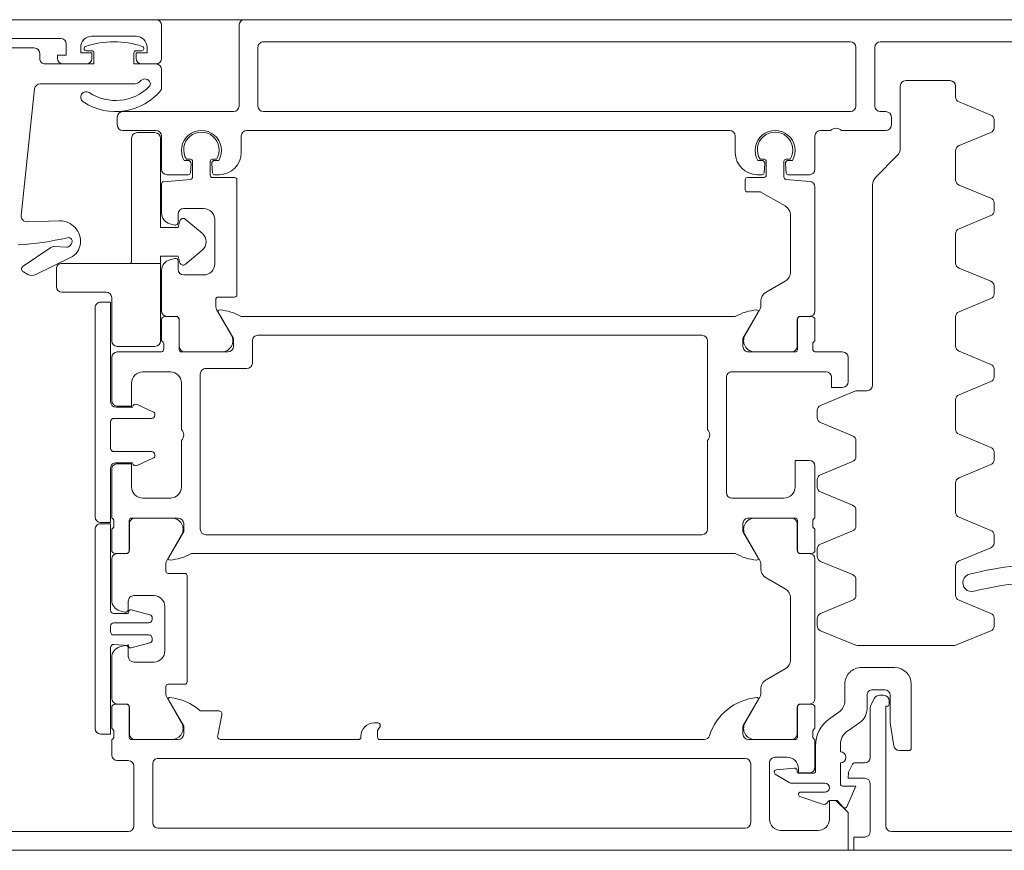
# Model space of a CAD drawing. Header units: centimetres. Extents: x -1631 to 21770, y -8842 to 3590.
# Tile 89 of 142: x 344 to 353, y 1664 to 1672. Entities that reach past the tile are written whole.
import ezdxf

# ---------------------------------------------------------------- set-up
doc = ezdxf.new("R2010")
doc.units = ezdxf.units.CM
doc.layers.add('A-DETL-GENF', color=92, linetype='Continuous', lineweight=9)
doc.layers.add('A-DOOR', color=31, linetype='Continuous', lineweight=13)

# ---------------------------------------------------------------- blocks, each defined once
blk = doc.blocks.new('Schueco_FWS_ADS-75-SimplySmart_inw_Family-02 - FWS SI insert unit 90-2368395-6_piętro IV __13_80 m_ - stan projektowany')
at = {"layer": 'A-DETL-GENF'}
for p, q in [((-75.5, 6.6), (75.5, 6.6)), ((74.6, -0.9), (-74.6, -0.9))]:
    blk.add_line(p, q, dxfattribs=at)
at = {"layer": 'A-DOOR'}
for p, q in [((59.4, 6.43), (61.71, 6.43)), ((61.9, 6), (61.9, 6.43)), ((62.37, 6.42), (62.71, 6.42)), ((68.6, 6.43), (69.89, 6.43)), ((62.81, 6.32), (62.81, 5.81)), ((62.98, 5.82), (62.98, 6.35)), ((63.03, 6.4), (68.33, 6.4)), ((68.38, 6.35), (68.38, 5.82)), ((68.55, 5.84), (68.55, 6.38)), ((62.5363, 6.1139), (62.3328, 6.1836)), ((62.31, 6.075), (62.5299, 6.075)), ((62.17, 6), (62.17, 5.81)), ((62.606, 5.995), (62.31, 5.995)), ((62.7584, 5.9112), (62.6319, 5.9878)), ((62.395, 5.6562), (62.395, 5.885)), ((62.415, 5.905), (62.542, 5.905)), ((62.562, 5.885), (62.562, 5.8781)), ((62.5839, 5.8582), (62.75, 5.8742)), ((61.95, 5.81), (62.0419, 5.81)), ((62.4, 5.85), (62.4, 5.6)), ((68.7, 5.79), (68.6, 5.79)), ((61.6374, 5.7), (61.55, 5.7)), ((61.9, 5.312), (61.9, 5.76)), ((62.17, 5.71), (62.17, 5.6461)), ((62.76, 5.76), (62.65, 5.76)), ((68.33, 5.77), (63.03, 5.77)), ((68.75, 5.6), (68.75, 5.74)), ((61.53, 5.68), (61.53, 5.1)), ((62.106, 5.5233), (61.994, 5.4448)), ((62.42, 5.5717), (62.42, 5.5283)), ((62.559, 5.31), (62.559, 5.58)), ((62.56, 5.549), (62.56, 5.309)), ((62.579, 5.6), (63, 5.6)), ((62.9443, 5.599), (62.61, 5.599)), ((63.4, 5.6), (66.33, 5.6)), ((66.5, 5.57), (66.5, 5.58)), ((66.52, 5.6), (67.7636, 5.6)), ((67.7931, 5.5643), (67.7564, 5.3757)), ((68.15, 5.6), (68.571, 5.6)), ((68.2057, 5.599), (68.54, 5.599)), ((68.59, 5.549), (68.59, 5.309)), ((68.591, 5.58), (68.591, 5.31)), ((68.73, 5.5283), (68.73, 5.5717)), ((62.4, 5.5), (62.4, 5.31)), ((62.8967, 5.2165), (63.0309, 5.449)), ((66.345, 5.45), (66.38, 5.45)), ((68.2533, 5.2165), (68.119, 5.449)), ((68.75, 5.31), (68.75, 5.5)), ((68.9, 5.5007), (68.9, 3.7007)), ((62.1833, 5.3518), (62.2671, 5.4104)), ((67.7859, 5.34), (67.95, 5.34)), ((61.73, 5.28), (61.73, 5.25)), ((61.863, 5.2273), (61.8945, 5.2893)), ((61.93, 5.3219), (61.93, 5.2)), ((62.13, 5.1), (62.13, 5.2494)), ((62.43, 5.28), (62.529, 5.28)), ((62.53, 5.279), (62.45, 5.279)), ((68.62, 5.279), (68.7, 5.279)), ((68.621, 5.28), (68.72, 5.28)), ((61.78, 5.2), (61.8184, 5.2)), ((62.4, 5.229), (62.4, 3.971)), ((62.89, 5.1469), (62.89, 5.1915)), ((68.26, 5.12), (68.26, 5.1915)), ((68.75, 5.229), (68.75, 4.8593)), ((61.88, 5.15), (61.77, 5.15)), ((68.07, 4.12), (68.07, 5.08)), ((68.09, 5.1), (68.24, 5.1)), ((62.67, 4.9621), (62.84, 5.0602)), ((61.68, 4.95), (61.98, 4.95)), ((68.55, 4.9), (68.37, 4.9)), ((62.62, 4.3245), (62.62, 4.8755)), ((68.6, 4.775), (68.6, 4.85)), ((61.1208, 4.7462), (60.8109, 4.6178)), ((62.0201, 4.75), (61.1399, 4.75)), ((62.3491, 4.6178), (62.0392, 4.7462)), ((68.27, 4.8), (68.27, 4.4)), ((68.4065, 4.7279), (68.574, 4.7728)), ((68.6759, 4.7628), (68.6315, 4.7509)), ((68.3843, 4.6857), (68.3843, 4.6989)), ((68.73, 4.6557), (68.4143, 4.6557)), ((68.76, 4.5757), (68.76, 4.6257)), ((60.7804, 4.5022), (60.7804, 4.5778)), ((62.38, 4.5084), (62.38, 4.5716)), ((68.4143, 4.5457), (68.73, 4.5457)), ((60.8109, 4.4622), (61.0991, 4.3428)), ((62.0609, 4.3428), (62.3491, 4.4622)), ((68.3843, 4.5024), (68.3843, 4.5157)), ((68.574, 4.4285), (68.4065, 4.4734)), ((68.6315, 4.4491), (68.6759, 4.4372)), ((68.6, 4.35), (68.6, 4.425)), ((61.13, 4.2966), (61.13, 4.0334)), ((62.03, 4.1567), (62.03, 4.2966)), ((68.37, 4.3), (68.55, 4.3)), ((68.75, 4.3407), (68.75, 3.971)), ((62.84, 4.1398), (62.67, 4.2379)), ((62.3491, 3.9911), (62.0609, 4.1105)), ((68.24, 4.1), (68.09, 4.1)), ((62.89, 4.0085), (62.89, 4.0531)), ((68.26, 4.0085), (68.26, 4.08)), ((61.0991, 3.9872), (60.8109, 3.8678)), ((62.38, 3.8818), (62.38, 3.9449)), ((62.529, 3.92), (62.43, 3.92)), ((62.45, 3.921), (62.53, 3.921)), ((63.0309, 3.751), (62.8967, 3.9835)), ((68.03, 3.92), (63.12, 3.92)), ((68.119, 3.751), (68.2533, 3.9835)), ((68.7, 3.921), (68.62, 3.921)), ((68.72, 3.92), (68.621, 3.92)), ((60.7804, 3.7522), (60.7804, 3.8278)), ((62.0609, 3.7162), (62.3491, 3.8356)), ((62.4, 3.89), (62.4, 3.7)), ((62.559, 3.62), (62.559, 3.89)), ((62.56, 3.891), (62.56, 3.651)), ((68.59, 3.891), (68.59, 3.651)), ((68.591, 3.89), (68.591, 3.62)), ((68.75, 3.7), (68.75, 3.89)), ((63.42, 3.75), (67.9, 3.75)), ((60.8109, 3.7122), (61.0991, 3.5928)), ((62.03, 3.53), (62.03, 3.67)), ((62.42, 3.6717), (62.42, 3.6283)), ((63.37, 2.9), (63.37, 3.7)), ((67.95, 3.7), (67.95, 2.3)), ((68.73, 3.6283), (68.73, 3.6717)), ((62.4, 3.6), (62.4, 3.13)), ((63, 3.6), (62.579, 3.6)), ((62.61, 3.601), (62.9443, 3.601)), ((68.571, 3.6), (68.15, 3.6)), ((68.54, 3.601), (68.2057, 3.601)), ((68.75, 3.16), (68.75, 3.6)), ((68.9, 3.59), (68.9, 1.7)), ((61.13, 3.5466), (61.13, 3.2834)), ((62.3491, 3.3644), (62.0609, 3.4838)), ((62.68, 3.42), (63.15, 3.42)), ((68.22, 3.42), (68.47, 3.42)), ((62.38, 3.2551), (62.38, 3.3182)), ((63.2, 3.37), (63.2, 2.33)), ((68.12, 2.9), (68.12, 3.32)), ((61.0991, 3.2372), (60.8109, 3.1178)), ((62.0609, 3.0895), (62.3491, 3.2089)), ((68.3773, 3.0598), (68.5194, 3.1261)), ((60.7804, 3.0022), (60.7804, 3.0778)), ((62.03, 2.9034), (62.03, 3.0433)), ((68.36, 3.03), (68.36, 3.0326)), ((68.56, 3.1), (68.71, 3.1)), ((60.8109, 2.9622), (61.0991, 2.8428)), ((68.73, 3), (68.39, 3)), ((68.76, 2.73), (68.76, 2.97)), ((62.3491, 2.7378), (62.0609, 2.8572)), ((61.13, 2.7966), (61.13, 2.5334)), ((63.37, 2), (63.37, 2.8)), ((68.12, 2.38), (68.12, 2.8)), ((62.38, 2.6284), (62.38, 2.6916)), ((68.36, 2.6674), (68.36, 2.67)), ((68.39, 2.7), (68.73, 2.7)), ((62.0392, 2.4538), (62.3491, 2.5822)), ((68.5194, 2.5739), (68.3773, 2.6402)), ((68.71, 2.6), (68.56, 2.6)), ((68.75, 2.15), (68.75, 2.54)), ((61.0991, 2.4872), (60.8109, 2.3678)), ((61.93, 2.45), (62.0201, 2.45)), ((60.7804, 2.2522), (60.7804, 2.3278)), ((61.88, 0.5914), (61.88, 2.4)), ((62.1, 2.37), (62.1, 2.15)), ((63.15, 2.28), (62.3, 2.28)), ((67.9, 2.25), (67.53, 2.25)), ((68.47, 2.28), (68.22, 2.28)), ((60.8109, 2.2122), (61.0991, 2.0928)), ((67.48, 2.2), (67.48, 2)), ((61.13, 2.0466), (61.13, 1.7834)), ((62.15, 2.1), (62.4, 2.1)), ((62.42, 2.0717), (62.42, 2.0283)), ((62.559, 1.81), (62.559, 2.08)), ((62.56, 2.049), (62.56, 1.809)), ((62.579, 2.1), (63, 2.1)), ((62.9443, 2.099), (62.61, 2.099)), ((67.7, 2.1), (68.121, 2.1)), ((67.7557, 2.099), (68.09, 2.099)), ((68.14, 2.049), (68.14, 1.809)), ((68.141, 2.08), (68.141, 1.81)), ((68.28, 2.0283), (68.28, 2.0717)), ((68.3, 2.1), (68.7, 2.1)), ((62.4, 2), (62.4, 1.81)), ((68.3, 1.81), (68.3, 2)), ((62.8967, 1.7165), (63.0309, 1.949)), ((67.43, 1.95), (63.42, 1.95)), ((67.8033, 1.7165), (67.6691, 1.949)), ((62.43, 1.78), (62.529, 1.78)), ((62.53, 1.779), (62.45, 1.779)), ((63.12, 1.78), (67.58, 1.78)), ((68.17, 1.779), (68.25, 1.779)), ((68.171, 1.78), (68.27, 1.78)), ((61.0991, 1.7372), (60.8109, 1.6178)), ((62.4, 1.729), (62.4, 0.6103)), ((62.89, 1.6469), (62.89, 1.6915)), ((67.81, 1.625), (67.81, 1.6915)), ((68.3, 1.729), (68.3, 1.3643)), ((67.64, 1.605), (67.79, 1.605)), ((60.7804, 1.5022), (60.7804, 1.5778)), ((62.67, 1.4621), (62.84, 1.5602)), ((67.62, 0.545), (67.62, 1.585)), ((60.8109, 1.4622), (61.0991, 1.3428)), ((62.62, 0.8686), (62.62, 1.3755)), ((68.1, 1.405), (67.92, 1.405)), ((68.15, 1.28), (68.15, 1.355)), ((69.436, 1.4019), (69.1219, 1.2487)), ((69.5479, 1.3772), (69.5061, 1.3995)), ((61.13, 1.2966), (61.13, 1.0334)), ((67.82, 1.305), (67.82, 0.905)), ((68.2259, 1.2678), (68.1815, 1.2559)), ((69.2995, 1.1565), (69.5506, 1.3259)), ((69.1139, 1.1235), (69.1247, 1.1379)), ((69.1588, 1.1538), (69.2689, 1.148)), ((61.0991, 0.9872), (60.8109, 0.8678)), ((68.15, 0.855), (68.15, 0.93)), ((68.1815, 0.9541), (68.2259, 0.9422)), ((69.2213, 0.9169), (69.5159, 0.9241)), ((60.7804, 0.7522), (60.7804, 0.8278)), ((67.92, 0.805), (68.1, 0.805)), ((68.3, 0.8457), (68.3, 0.5828)), ((69.5668, 0.8688), (69.4466, -0.2752)), ((60.8109, 0.7122), (61.0991, 0.5928)), ((63.03, 0.545), (63.03, 0.635)), ((61.13, 0.5466), (61.13, 0.2834)), ((62.4456, 0.5605), (62.6617, 0.5416)), ((68.2817, 0.5629), (68.0383, 0.5416)), ((61.6593, 0.3293), (61.8507, 0.5207)), ((62.4, 0.45), (62.4, 0.15)), ((62.6405, 0.5), (62.45, 0.5)), ((62.6674, 0.4026), (62.6605, 0.4817)), ((62.68, 0.5217), (62.68, 0.38)), ((62.84, 0.38), (62.84, 0.505)), ((62.8595, 0.4817), (62.8526, 0.4026)), ((62.86, 0.525), (63.01, 0.525)), ((62.92, 0.5), (62.8795, 0.5)), ((67.84, 0.525), (67.64, 0.525)), ((67.8205, 0.5), (67.78, 0.5)), ((67.8474, 0.4026), (67.8405, 0.4817)), ((67.86, 0.38), (67.86, 0.505)), ((68.02, 0.5217), (68.02, 0.38)), ((68.0395, 0.4817), (68.0326, 0.4026)), ((68.25, 0.5), (68.0595, 0.5)), ((68.3, 0.15), (68.3, 0.45)), ((62.6041, 0.37), (62.6375, 0.37)), ((62.66, 0.36), (62.6244, 0.36)), ((62.8956, 0.36), (62.86, 0.36)), ((62.8825, 0.37), (62.9159, 0.37)), ((67.7841, 0.37), (67.8175, 0.37)), ((67.8044, 0.36), (67.84, 0.36)), ((68.04, 0.36), (68.0756, 0.36)), ((68.0625, 0.37), (68.0959, 0.37)), ((63.12, 0.15), (63.12, 0.3)), ((67.58, 0.3), (67.58, 0.15)), ((61.0991, 0.2372), (60.8109, 0.1178)), ((61.63, -0.3), (61.63, 0.2586)), ((62.16, 0.1), (61.76, 0.1)), ((62.35, 0.1), (62.26, 0.1)), ((67.53, 0.1), (63.17, 0.1)), ((68.65, 0.1), (68.35, 0.1)), ((60.7804, 0.0022), (60.7804, 0.0778)), ((61.71, 0.05), (61.71, -0.02)), ((68.7, -0.02), (68.7, 0.05)), ((60.8109, -0.0378), (61.0991, -0.1572)), ((61.76, -0.07), (61.81, -0.07)), ((62.08, -0.07), (67.38, -0.07)), ((67.65, -0.07), (68.65, -0.07)), ((61.86, -0.12), (61.86, -0.65)), ((62.03, -0.65), (62.03, -0.12)), ((67.43, -0.12), (67.43, -0.65)), ((67.6, -0.85), (67.6, -0.12)), ((61.13, -0.2034), (61.13, -0.3)), ((61.18, -0.35), (61.58, -0.35)), ((68.3, -0.27), (68.3, -0.45)), ((69.3968, -0.32), (68.5571, -0.32)), ((68.48, -0.5), (68.35, -0.5)), ((69.19, -0.5), (68.98, -0.5)), ((68.3, -0.55), (68.3, -0.85)), ((68.53, -0.62), (68.48, -0.62)), ((68.98, -0.62), (68.93, -0.62)), ((69.4, -0.55), (69.4, -0.595)), ((61.81, -0.7), (59.81, -0.7)), ((67.38, -0.7), (62.08, -0.7)), ((69.45, -0.645), (70.3, -0.645)), ((68.93, -0.75), (68.53, -0.75)), ((70.5, -0.73), (69.21, -0.73)), ((58.95, -0.9), (67.55, -0.9)), ((68.35, -0.9), (74.5, -0.9))]:
    blk.add_line(p, q, dxfattribs=at)
at = {"layer": 'A-DOOR', "flags": 128}
for points in [[(61.95, 6.48), (62.05, 6.48), (62.05, 6.6), (59.1, 6.6), (59.1, 4.65)], [(70.75, 6.6), (62.1, 6.6), (62.1, 6.26), (62.21, 6.15), (62.27, 6.15), (62.27, 6.32)], [(61.76, 6.38), (61.76, 5.3), (61.75, 5.3)], [(62.1124, 6.2064), (62.03, 6.02), (62.15, 6.02)], [(62.265, 6.15), (62.2, 6.15), (62.1457, 6.2116)], [(62.0597, 5.8209), (62.0978, 5.8957), (62.1, 5.95), (61.95, 5.95)], [(62.55, 5.86), (62.55, 5.9), (62.45, 5.9)], [(61.72, 5.2), (61.72, 5.45), (61.6867, 5.6579)], [(63.05, 5.55), (63.05, 5.48), (62.9118, 5.2407)], [(66.35, 5.58), (66.35, 5.5183), (66.3309, 5.4909), (66.325, 5.47)], [(68.2381, 5.2407), (68.1, 5.48), (68.1, 5.55)], [(68.76, 4.7707), (68.76, 5.5507), (68.85, 5.5507)], [(68.6, 4.7407), (68.5989, 4.757), (68.6, 4.7507), (68.73, 4.7407)], [(68.73, 4.4607), (68.6, 4.4607), (68.5989, 4.4444), (68.6, 4.4607)], [(68.85, 3.6507), (68.76, 3.6507), (68.76, 4.4307)], [(62.9118, 3.9593), (63.05, 3.72), (63.05, 3.65)], [(68.1, 3.65), (68.1, 3.72), (68.2381, 3.9593)], [(68.76, 3.15), (68.76, 3.64), (68.85, 3.64)], [(62.45, 3.08), (62.58, 3.08), (62.58, 3.32)], [(68.57, 3.32), (68.57, 3.11), (68.7, 3.11)], [(68.7, 2.59), (68.57, 2.59), (68.57, 2.38)], [(68.85, 1.65), (68.76, 1.65), (68.76, 2.55)], [(62.25, 2.33), (62.25, 2.42), (62.15, 2.42)], [(63.05, 2.05), (63.05, 1.98), (62.9118, 1.7407)], [(67.7881, 1.7407), (67.65, 1.98), (67.65, 2.05)], [(63.01, 0.655), (62.8954, 0.655), (62.67, 0.782)], [(68.35, -0.5), (68.55, -0.5), (68.55, -0.6)], [(68.91, -0.6), (68.91, -0.5), (69.35, -0.5)], [(68.43, -0.65), (68.43, -0.6), (68.53, -0.6), (68.53, -0.55)], [(68.93, -0.55), (68.93, -0.6), (69.03, -0.6), (69.03, -0.65)], [(69.16, -0.68), (69.16, -0.58), (69.24, -0.58), (69.24, -0.55)]]:
    blk.add_lwpolyline(points, dxfattribs=at)
for points in [[(68.36, 2.05), (68.7, 2.05)], [(69.2, 1.3), (68.31, 1.3), (68.31, 2), (68.31, 1.3)], [(68.75, 2), (68.75, 1.61)], [(68.8, 1.56), (69.2, 1.56)], [(69.25, 1.51), (69.25, 1.35)], [(68.0859, 1.3093), (67.9337, 1.1816)], [(68.58, 1.3), (68.31, 1.3), (68.31, 1.235), (68.15, 1.235), (68.1342, 1.2941), (68.15, 1.235), (68.31, 1.235), (68.31, 1.3)], [(68.57, 0.17), (68.57, 1.27)], [(67.9337, 1.0284), (68.0859, 0.9007)], [(68.1342, 0.9159), (68.15, 0.975), (68.31, 0.975), (68.31, 0.17), (68.31, 0.975), (68.15, 0.975)], [(68.36, 0.12), (68.52, 0.12)]]:
    blk.add_lwpolyline(points, close=True, dxfattribs=at)
at = {"layer": 'A-DOOR'}
for centre, radius, start, end in [((61.71, 6.38), 0.05, 0, 90), ((61.95, 6.43), 0.05, 90, 180), ((62.37, 6.32), 0.1, 90, 180), ((62.71, 6.32), 0.1, 360, 90), ((68.6, 6.38), 0.05, 90, 180), ((63.03, 6.35), 0.05, 90, 180), ((68.33, 6.35), 0.05, 0, 90), ((62.1307, 6.1983), 0.02, 41.42367, 156.16126), ((62.265, 6.17), 0.02, 270, 336.18264), ((62.3199, 6.1458), 0.04, 71.09542, 156.18264), ((62.31, 6.035), 0.04, 90, 270), ((62.5299, 6.095), 0.02, 270, 71.09542), ((61.95, 6), 0.05, 180, 270), ((62.15, 6), 0.02, 0, 90), ((62.606, 5.945), 0.05, 58.81503, 90), ((62.08, 5.9048), 0.02, 333, 0), ((62.415, 5.885), 0.02, 90, 180), ((62.45, 5.85), 0.05, 90, 180), ((62.542, 5.885), 0.02, 0, 90), ((62.582, 5.8781), 0.02, 180, 275.5), ((62.748, 5.8941), 0.02, 275.5, 58.81503), ((61.95, 5.76), 0.05, 90, 180), ((62.0419, 5.83), 0.02, 270, 333), ((62.17, 5.76), 0.05, 90, 270), ((62.65, 5.86), 0.1, 180, 270), ((62.76, 5.81), 0.05, 270, 0), ((63.03, 5.82), 0.05, 180, 270), ((68.33, 5.82), 0.05, 270, 0), ((68.6, 5.84), 0.05, 180, 270), ((68.7, 5.74), 0.05, 0, 90), ((61.55, 5.68), 0.02, 90, 180), ((61.6374, 5.65), 0.05, 9.09028, 90), ((62.02, 5.6461), 0.15, 305, 0), ((62.095, 5.6562), 0.3, 305, 0), ((62.39, 5.5717), 0.03, 0, 70.52878), ((62.39, 5.5283), 0.03, 289.47122, 0), ((62.579, 5.58), 0.02, 90, 180), ((62.61, 5.549), 0.05, 90, 180), ((62.8762, 5.7177), 0.5, 275.62258, 342.25158), ((62.9443, 5.499), 0.1, 330, 90), ((63, 5.55), 0.05, 0, 90), ((63.4, 5.55), 0.05, 90, 162.25158), ((66.33, 5.58), 0.02, 0, 90), ((66.33, 5.5183), 0.02, 315, 0), ((66.38, 5.57), 0.12, 270, 0), ((66.52, 5.58), 0.02, 90, 180), ((67.7636, 5.57), 0.03, 349, 90), ((68.15, 5.55), 0.05, 90, 180), ((68.2057, 5.499), 0.1, 90, 210), ((68.54, 5.549), 0.05, 0, 90), ((68.571, 5.58), 0.02, 0, 90), ((68.76, 5.5717), 0.03, 109.47122, 180), ((68.76, 5.5283), 0.03, 180, 250.52878), ((68.85, 5.5007), 0.05, 0, 90), ((62.08, 5.3219), 0.15, 125, 180), ((66.345, 5.4767), 0.02, 135, 180), ((66.345, 5.47), 0.02, 180, 270), ((62.255, 5.2494), 0.125, 125, 180), ((67.7859, 5.37), 0.03, 169, 270), ((68.2782, 5.7172), 0.5, 228.97478, 263.85932), ((61.75, 5.28), 0.02, 90, 180), ((61.78, 5.25), 0.05, 180, 270), ((61.85, 5.312), 0.05, 333, 0), ((62.43, 5.31), 0.03, 180, 270), ((62.45, 5.229), 0.05, 90, 180), ((62.529, 5.31), 0.03, 270, 0), ((62.53, 5.309), 0.03, 270, 0), ((68.62, 5.309), 0.03, 180, 270), ((68.621, 5.31), 0.03, 180, 270), ((68.7, 5.229), 0.05, 0, 90), ((68.72, 5.31), 0.03, 270, 0), ((61.77, 5.2), 0.05, 180, 270), ((61.8184, 5.25), 0.05, 270, 333), ((61.88, 5.2), 0.05, 270, 0), ((62.94, 5.1915), 0.05, 150, 180), ((62.9238, 5.2338), 0.0138, 150, 275.62258), ((68.2262, 5.2338), 0.0138, 263.85932, 30), ((68.21, 5.1915), 0.05, 0, 30), ((61.68, 5.1), 0.15, 180, 270), ((61.98, 5.1), 0.15, 270, 0), ((62.79, 5.1469), 0.1, 300, 0), ((68.09, 5.08), 0.02, 90, 180), ((68.24, 5.12), 0.02, 270, 0), ((62.72, 4.8755), 0.1, 120, 180), ((68.37, 4.8), 0.1, 90, 180), ((68.55, 4.85), 0.05, 0, 90), ((68.65, 4.8593), 0.1, 285, 0), ((61.1399, 4.7), 0.05, 90, 112.5), ((62.0201, 4.7), 0.05, 67.5, 90), ((68.4143, 4.6989), 0.03, 105, 180), ((68.5792, 4.7535), 0.02, 10, 105), ((68.625, 4.775), 0.025, 180, 285), ((68.73, 4.7707), 0.03, 270, 0), ((68.4143, 4.6857), 0.03, 180, 270), ((68.73, 4.6257), 0.03, 0, 90), ((60.83, 4.5716), 0.05, 112.5, 172.85476), ((62.33, 4.5716), 0.05, 0, 67.5), ((68.4143, 4.5157), 0.03, 90, 180), ((68.73, 4.5757), 0.03, 270, 0), ((60.83, 4.5084), 0.05, 187.14524, 247.5), ((62.33, 4.5084), 0.05, 292.5, 0), ((68.4143, 4.5024), 0.03, 180, 255), ((68.625, 4.425), 0.025, 75, 180), ((68.73, 4.4307), 0.03, 0, 90), ((68.37, 4.4), 0.1, 180, 270), ((68.5792, 4.4478), 0.02, 255, 350), ((68.65, 4.3407), 0.1, 0, 75), ((61.08, 4.2966), 0.05, 0, 67.5), ((62.08, 4.2966), 0.05, 112.5, 180), ((62.72, 4.3245), 0.1, 180, 240), ((68.55, 4.35), 0.05, 270, 0), ((60.2677, 7.0085), 2.834, 271.52226, 284.21438), ((60.9847, 4.1842), 0.08, 283.47035, 105.30097), ((60.2674, 7.0089), 2.9943, 267.88171, 284.22771), ((62.08, 4.1567), 0.05, 180, 247.5), ((62.79, 4.0531), 0.1, 0, 60), ((68.09, 4.12), 0.02, 180, 270), ((68.24, 4.08), 0.02, 0, 90), ((61.08, 4.0334), 0.05, 292.5, 0), ((62.94, 4.0085), 0.05, 180, 210), ((68.21, 4.0085), 0.05, 330, 0), ((62.33, 3.9449), 0.05, 0, 67.5), ((62.45, 3.971), 0.05, 180, 270), ((62.43, 3.89), 0.03, 90, 180), ((62.529, 3.89), 0.03, 0, 90), ((62.53, 3.891), 0.03, 0, 90), ((62.9238, 3.9662), 0.0138, 84.67141, 210), ((62.8787, 3.4821), 0.5, 61.13954, 84.67141), ((68.2713, 3.4821), 0.5, 95.32859, 118.86046), ((68.2262, 3.9662), 0.0138, 330, 95.32859), ((68.62, 3.891), 0.03, 90, 180), ((68.621, 3.89), 0.03, 90, 180), ((68.7, 3.971), 0.05, 270, 0), ((68.72, 3.89), 0.03, 0, 90), ((60.83, 3.8216), 0.05, 112.5, 172.85476), ((62.33, 3.8818), 0.05, 292.5, 0), ((60.83, 3.7584), 0.05, 187.14524, 247.5), ((62.9443, 3.701), 0.1, 270, 30), ((63.42, 3.7), 0.05, 90, 180), ((67.9, 3.7), 0.05, 0, 90), ((68.2057, 3.701), 0.1, 150, 270), ((62.08, 3.67), 0.05, 112.5, 180), ((62.39, 3.6717), 0.03, 0, 70.52878), ((62.61, 3.651), 0.05, 180, 270), ((63, 3.65), 0.05, 270, 0), ((68.15, 3.65), 0.05, 180, 270), ((68.54, 3.651), 0.05, 270, 0), ((68.76, 3.6717), 0.03, 109.47122, 180), ((68.85, 3.7007), 0.05, 270, 0), ((61.08, 3.5466), 0.05, 360, 67.5), ((62.39, 3.6283), 0.03, 289.47122, 0), ((62.579, 3.62), 0.02, 180, 270), ((68.571, 3.62), 0.02, 270, 0), ((68.76, 3.6283), 0.03, 180, 250.52878), ((68.85, 3.59), 0.05, 0, 90), ((62.08, 3.53), 0.05, 180, 247.5), ((62.68, 3.32), 0.1, 90, 180), ((63.15, 3.37), 0.05, 0, 90), ((68.22, 3.32), 0.1, 90, 180), ((68.47, 3.32), 0.1, 0, 90), ((62.33, 3.3182), 0.05, 0, 67.5), ((61.08, 3.2834), 0.05, 292.5, 0), ((62.33, 3.2551), 0.05, 292.5, 0), ((60.83, 3.0716), 0.05, 112.5, 172.85476), ((62.45, 3.13), 0.05, 180, 270), ((68.5321, 3.0989), 0.03, 21.71176, 115), ((68.7, 3.16), 0.05, 270, 0), ((68.71, 3.15), 0.05, 270, 0), ((62.08, 3.0433), 0.05, 112.5, 180), ((68.39, 3.0326), 0.03, 115, 180), ((68.39, 3.03), 0.03, 180, 270), ((60.83, 3.0084), 0.05, 187.14524, 247.5), ((68.73, 2.97), 0.03, 0, 90), ((62.08, 2.9034), 0.05, 180, 247.5), ((63.4225, 2.85), 0.0725, 136.39718, 223.60282), ((68.1725, 2.85), 0.0725, 136.39718, 223.60282), ((61.08, 2.7966), 0.05, 0, 67.5), ((62.33, 2.6916), 0.05, 0, 67.5), ((68.39, 2.67), 0.03, 90, 180), ((68.39, 2.6674), 0.03, 180, 245), ((68.73, 2.73), 0.03, 270, 0), ((62.33, 2.6284), 0.05, 292.5, 0), ((68.5321, 2.6011), 0.03, 245, 338.28824), ((68.7, 2.54), 0.05, 0, 90), ((68.71, 2.55), 0.05, 0, 90), ((61.08, 2.5334), 0.05, 292.5, 0), ((61.93, 2.4), 0.05, 90, 180), ((62.0201, 2.5), 0.05, 270, 292.5), ((62.15, 2.37), 0.05, 90, 180), ((60.83, 2.3216), 0.05, 112.5, 172.85476), ((62.3, 2.33), 0.05, 180, 270), ((63.15, 2.33), 0.05, 270, 0), ((68.22, 2.38), 0.1, 180, 270), ((68.47, 2.38), 0.1, 270, 0), ((60.83, 2.2584), 0.05, 187.14524, 247.5), ((67.53, 2.2), 0.05, 90, 180), ((67.9, 2.3), 0.05, 270, 0), ((62.15, 2.15), 0.05, 180, 270), ((68.7, 2.15), 0.05, 270, 360), ((61.08, 2.0466), 0.05, 0, 67.5), ((62.39, 2.0717), 0.03, 0, 70.52878), ((62.579, 2.08), 0.02, 90, 180), ((62.61, 2.049), 0.05, 90, 180), ((62.9443, 1.999), 0.1, 330, 90), ((63, 2.05), 0.05, 360, 90), ((67.7, 2.05), 0.05, 90, 180), ((67.7557, 1.999), 0.1, 90, 210), ((68.09, 2.049), 0.05, 0, 90), ((68.121, 2.08), 0.02, 0, 90), ((68.31, 2.0717), 0.03, 109.47122, 180), ((68.36, 2), 0.05, 90, 180), ((68.36, 2), 0.05, 90, 180), ((68.7, 2), 0.05, 0, 90), ((68.7, 2), 0.05, 0, 90), ((62.39, 2.0283), 0.03, 289.47122, 0), ((63.42, 2), 0.05, 180, 270), ((67.43, 2), 0.05, 270, 0), ((68.31, 2.0283), 0.03, 180, 250.52878), ((61.08, 1.7834), 0.05, 292.5, 360), ((62.43, 1.81), 0.03, 180, 270), ((62.45, 1.729), 0.05, 90, 180), ((62.529, 1.81), 0.03, 270, 0), ((62.53, 1.809), 0.03, 270, 0), ((62.8787, 2.2179), 0.5, 275.32859, 298.86046), ((67.8213, 2.2179), 0.5, 241.13954, 264.67141), ((68.17, 1.809), 0.03, 180, 270), ((68.171, 1.81), 0.03, 180, 270), ((68.25, 1.729), 0.05, 360, 90), ((68.27, 1.81), 0.03, 270, 0), ((62.94, 1.6915), 0.05, 150, 180), ((62.9238, 1.7338), 0.0138, 150, 275.32859), ((67.7762, 1.7338), 0.0138, 264.67141, 30), ((67.76, 1.6915), 0.05, 0, 30), ((68.85, 1.7), 0.05, 270, 0), ((60.83, 1.5716), 0.05, 112.5, 172.85476), ((62.79, 1.6469), 0.1, 300, 0), ((67.64, 1.585), 0.02, 90, 180), ((67.79, 1.625), 0.02, 270, 0), ((68.8, 1.61), 0.05, 180, 270), ((68.8, 1.61), 0.05, 180, 270), ((69.2, 1.51), 0.05, 0, 90), ((69.2, 1.51), 0.05, 0, 90), ((60.83, 1.5084), 0.05, 187.14524, 247.5), ((62.72, 1.3755), 0.1, 120, 180), ((61.08, 1.2966), 0.05, 0, 67.5), ((67.92, 1.305), 0.1, 90, 180), ((68.1, 1.355), 0.05, 0, 90), ((68.2, 1.3643), 0.1, 285, 0), ((69.2, 1.35), 0.05, 270, 0), ((69.2, 1.35), 0.05, 270, 0), ((69.4685, 1.3288), 0.08, 62, 114), ((69.5338, 1.3508), 0.03, 304, 62), ((68.1052, 1.2863), 0.03, 15, 130), ((68.1052, 1.2863), 0.03, 15, 130), ((68.175, 1.28), 0.025, 180, 285), ((68.62, 1.27), 0.05, 143.1301, 180), ((68.62, 1.27), 0.05, 143.1301, 180), ((69.192, 1.1049), 0.16, 116, 172.93336), ((67.998, 1.105), 0.1, 130, 230), ((67.998, 1.105), 0.1, 130, 230), ((69.2715, 1.198), 0.05, 267, 304), ((69.2168, 1.1018), 0.185, 172.93336, 271.39185), ((69.1418, 1.1024), 0.035, 143, 283.53096), ((69.1567, 1.1138), 0.04, 87, 143), ((69.7349, -1.3622), 2.5, 93.21628, 103.53096), ((61.08, 1.0334), 0.05, 292.5, 360), ((67.92, 0.905), 0.1, 180, 270), ((68.1052, 0.9237), 0.03, 230, 345), ((68.1052, 0.9237), 0.03, 230, 345), ((68.175, 0.93), 0.025, 75, 180), ((68.2, 0.8457), 0.1, 0, 75), ((69.5171, 0.8741), 0.05, 354, 91.39185), ((60.83, 0.8216), 0.05, 112.5, 172.85476), ((62.72, 0.8686), 0.1, 180, 240), ((68.1, 0.855), 0.05, 270, 360), ((60.83, 0.7584), 0.05, 187.14524, 247.5), ((62.8954, 0.675), 0.02, 240, 270), ((63.01, 0.635), 0.02, 0, 90), ((61.08, 0.5466), 0.05, 0, 67.5), ((61.78, 0.5914), 0.1, 315, 360), ((62.45, 0.6103), 0.05, 180, 265), ((62.66, 0.5217), 0.02, 0, 85), ((63.01, 0.545), 0.02, 270, 0), ((67.64, 0.545), 0.02, 180, 270), ((68.04, 0.5217), 0.02, 95, 180), ((68.28, 0.5828), 0.02, 275, 0), ((62.45, 0.45), 0.05, 90, 180), ((62.6405, 0.48), 0.02, 5, 90), ((62.86, 0.505), 0.02, 90, 180), ((62.8795, 0.48), 0.02, 90, 175), ((62.92, 0.3), 0.2, 0, 90), ((67.78, 0.3), 0.2, 90, 180), ((67.8205, 0.48), 0.02, 5, 90), ((67.84, 0.505), 0.02, 360, 90), ((68.0595, 0.48), 0.02, 90, 175), ((68.25, 0.45), 0.05, 0, 90), ((62.76, 0.28), 0.18, 150, 30), ((62.76, 0.275), 0.16, 147.91005, 32.08995), ((62.6375, 0.4), 0.03, 270, 5), ((62.66, 0.38), 0.02, 270, 0), ((62.86, 0.38), 0.02, 180, 270), ((62.8825, 0.4), 0.03, 175, 270), ((67.94, 0.28), 0.18, 150, 30), ((67.94, 0.275), 0.16, 147.91535, 32.08465), ((67.8175, 0.4), 0.03, 270, 5), ((67.84, 0.38), 0.02, 270, 0), ((68.04, 0.38), 0.02, 180, 270), ((68.0625, 0.4), 0.03, 175, 270), ((61.08, 0.2834), 0.05, 292.5, 360), ((61.73, 0.2586), 0.1, 135, 180), ((60.83, 0.0716), 0.05, 112.5, 172.85476), ((61.76, 0.05), 0.05, 90, 180), ((62.21, 0.1525), 0.0725, 226.39718, 313.60282), ((62.35, 0.15), 0.05, 270, 360), ((63.17, 0.15), 0.05, 180, 270), ((67.53, 0.15), 0.05, 270, 360), ((68.35, 0.15), 0.05, 180, 270), ((68.36, 0.17), 0.05, 180, 270), ((68.36, 0.17), 0.05, 180, 270), ((68.52, 0.17), 0.05, 270, 0), ((68.52, 0.17), 0.05, 270, 0), ((68.65, 0.05), 0.05, 0, 90), ((60.83, 0.0084), 0.05, 187.14524, 247.5), ((61.76, -0.02), 0.05, 180, 270), ((61.81, -0.12), 0.05, 0, 90), ((62.08, -0.12), 0.05, 90, 180), ((67.38, -0.12), 0.05, 0, 90), ((67.65, -0.12), 0.05, 90, 180), ((68.7147, -0.5999), 0.5299, 56.43999, 141.49462), ((68.65, -0.02), 0.05, 270, 360), ((61.08, -0.2034), 0.05, 0, 67.5), ((68.7147, -0.5999), 0.4299, 56.43999, 134.9859), ((68.98, -0.2), 0.05, 236.43999, 56.43999), ((61.18, -0.3), 0.05, 180, 270), ((61.58, -0.3), 0.05, 270, 360), ((68.4348, -0.3199), 0.0341, 134.9859, 198.03579), ((68.45, -0.315), 0.05, 198.03579, 315.573), ((68.5571, -0.42), 0.1, 90, 135.573), ((69.3968, -0.27), 0.05, 270, 354), ((68.35, -0.45), 0.05, 180, 270), ((68.35, -0.55), 0.05, 90, 180), ((68.48, -0.55), 0.05, 0, 90), ((68.98, -0.55), 0.05, 90, 180), ((69.19, -0.55), 0.05, 0, 90), ((69.35, -0.55), 0.05, 360, 90), ((68.48, -0.64), 0.02, 90, 251.81945), ((68.53, -0.6), 0.02, 270, 0), ((68.93, -0.6), 0.02, 180, 270), ((68.98, -0.64), 0.02, 288.18055, 90), ((69.45, -0.595), 0.05, 180, 270), ((61.81, -0.65), 0.05, 270, 360), ((62.08, -0.65), 0.05, 180, 270), ((67.38, -0.65), 0.05, 270, 0), ((68.53, -0.65), 0.1, 180, 270), ((68.73, 0.1213), 0.8213, 251.81945, 288.18055), ((68.93, -0.65), 0.1, 270, 0), ((69.21, -0.68), 0.05, 180, 270), ((67.55, -0.85), 0.05, 270, 0), ((68.35, -0.85), 0.05, 180, 270)]:
    blk.add_arc(centre, radius, start, end, dxfattribs=at)

msp = doc.modelspace()

# ---------------------------------------------------------------- block references
at = {"layer": 'A-DOOR', "rotation": 180}
msp.add_blockref('Schueco_FWS_ADS-75-SimplySmart_inw_Family-02 - FWS SI insert unit 90-2368395-6_piętro IV __13_80 m_ - stan projektowany', (413.8768, 1670.7256), dxfattribs=at)

doc.saveas('drawing.dxf')
